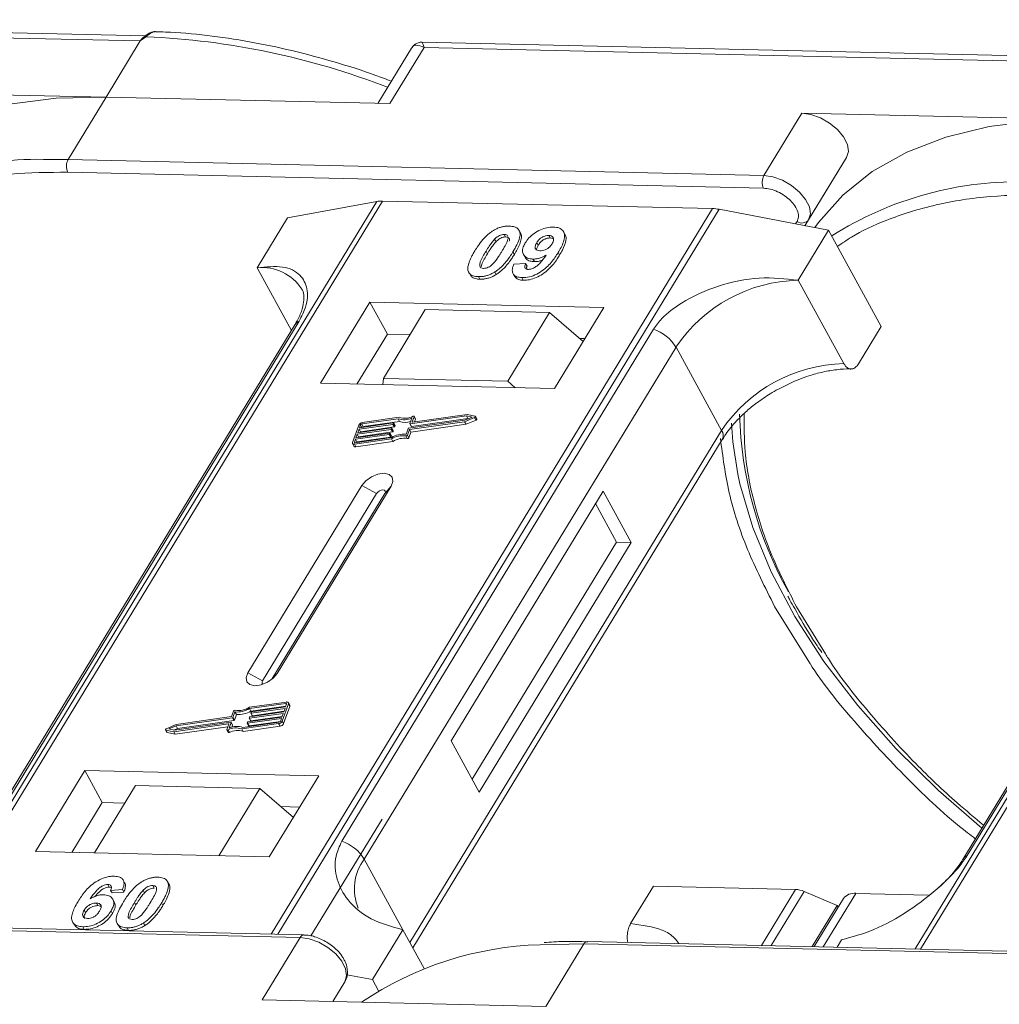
# Model space of a CAD drawing. Header units: millimetres. Extents: x -855 to 619, y 109 to 1142.
# Tile 56 of 74: x 164 to 212, y 925 to 973. Entities that reach past the tile are written whole.
import ezdxf

# ---------------------------------------------------------------- set-up
doc = ezdxf.new("R2010")
doc.units = ezdxf.units.MM

msp = doc.modelspace()

# ---------------------------------------------------------------- linework, layer by layer
at = {"color": 7, "linetype": 'Continuous', "lineweight": 15}
for p, q in [((170.477, 972.561), (135.94, 973.353)), ((136.038, 973.093), (170.221, 972.309)), ((170.221, 972.309), (168.54, 969.547)), ((170.52, 972.519), (170.221, 972.309)), ((218.604, 971.456), (184.067, 972.249)), ((183.538, 971.951), (181.889, 969.24)), ((182.484, 969.227), (184.164, 971.989)), ((184.164, 971.989), (218.347, 971.204)), ((168.54, 969.547), (154.596, 969.866)), ((166.673, 966.478), (168.54, 969.547)), ((168.54, 969.547), (182.484, 969.227)), ((202.723, 968.762), (200.856, 965.693)), ((216.667, 968.442), (202.723, 968.762)), ((166.673, 966.478), (165.785, 966.483)), ((200.856, 965.693), (166.673, 966.478)), ((204.916, 966.587), (202.874, 963.228)), ((203.049, 963.518), (204.916, 966.587)), ((166.658, 965.855), (200.841, 965.071)), ((181.836, 964.421), (160.156, 928.792)), ((160.425, 928.785), (182.122, 964.442)), ((177.459, 963.616), (181.836, 964.421)), ((182.122, 964.442), (198.339, 964.07)), ((198.339, 964.07), (176.642, 928.413)), ((176.975, 928.406), (198.655, 964.035)), ((198.655, 964.035), (204.036, 963.006)), ((177.459, 963.616), (175.965, 961.161)), ((202.486, 963.439), (202.412, 963.317)), ((202.873, 963.228), (203.049, 963.518)), ((188.896, 962.873), (188.827, 962.999)), ((191.083, 962.808), (191.014, 962.934)), ((202.543, 960.551), (204.036, 963.006)), ((204.036, 963.006), (206.623, 958.278)), ((229.963, 963.317), (208.283, 927.687)), ((208.552, 927.681), (230.249, 963.338)), ((187.626, 962.569), (187.695, 962.442)), ((188.098, 962.802), (188.167, 962.676)), ((190.352, 962.626), (190.283, 962.752)), ((190.352, 962.626), (190.48, 962.6)), ((187.204, 961.978), (187.273, 961.852)), ((188.596, 961.816), (188.527, 961.942)), ((189.698, 962.393), (189.767, 962.267)), ((189.044, 961.813), (189.113, 961.687)), ((189.509, 961.589), (189.578, 961.463)), ((190.819, 961.787), (190.75, 961.913)), ((175.965, 961.161), (177.647, 958.086)), ((187.641, 960.959), (187.71, 960.833)), ((188.568, 961.335), (189.152, 961.374)), ((189.152, 961.374), (189.221, 961.248)), ((186.409, 960.862), (186.478, 960.736)), ((186.834, 960.725), (186.903, 960.599)), ((188.533, 960.869), (188.602, 960.743)), ((188.967, 960.676), (189.036, 960.55)), ((204.784, 956.453), (202.543, 960.551)), ((181.496, 959.478), (179.068, 955.488)), ((192.989, 959.214), (181.496, 959.478)), ((181.496, 959.478), (182.358, 957.902)), ((184.219, 959.104), (182.164, 955.728)), ((190.324, 958.964), (184.219, 959.104)), ((190.561, 955.224), (192.989, 959.214)), ((162.713, 933.376), (178.026, 958.542)), ((188.27, 955.588), (190.324, 958.964)), ((190.324, 958.964), (191.969, 957.537)), ((177.811, 958.355), (162.499, 933.19)), ((195.43, 958.143), (180.117, 932.977)), ((205.503, 956.437), (206.623, 958.278)), ((182.358, 957.902), (180.865, 955.447)), ((183.471, 957.876), (182.358, 957.902)), ((192.055, 957.679), (191.798, 957.685)), ((181.225, 932.1), (196.538, 957.265)), ((198.779, 953.168), (196.538, 957.265)), ((225.938, 957.251), (210.625, 932.085)), ((210.839, 932.272), (226.152, 957.438)), ((182.164, 955.728), (182.141, 955.418)), ((188.27, 955.588), (182.164, 955.728)), ((179.068, 955.488), (190.561, 955.224)), ((188.638, 955.269), (188.27, 955.588)), ((182.889, 953.739), (181.101, 953.485)), ((182.943, 953.814), (181.126, 953.556)), ((182.958, 953.613), (182.889, 953.739)), ((183.462, 953.501), (183.56, 953.775)), ((186.238, 953.878), (183.478, 953.486)), ((183.547, 953.36), (186.307, 953.752)), ((183.579, 953.585), (183.671, 953.841)), ((186.282, 953.952), (183.595, 953.57)), ((183.74, 953.734), (183.671, 953.86)), ((183.671, 953.841), (183.74, 953.715)), ((183.693, 953.584), (183.74, 953.715)), ((186.154, 953.597), (186.646, 953.804)), ((186.161, 953.665), (186.523, 953.818)), ((186.523, 953.818), (186.238, 953.878)), ((186.307, 953.752), (186.238, 953.878)), ((186.67, 953.869), (186.282, 953.952)), ((186.307, 953.752), (186.347, 953.744)), ((186.646, 953.804), (186.715, 953.678)), ((186.754, 953.733), (186.685, 953.859)), ((180.951, 953.43), (180.645, 952.579)), ((182.537, 953.218), (180.877, 952.982)), ((180.902, 953.053), (182.562, 953.289)), ((180.966, 953.231), (180.902, 953.053)), ((182.626, 953.466), (180.966, 953.231)), ((181.035, 953.104), (180.966, 953.231)), ((180.991, 953.301), (182.652, 953.537)), ((181.042, 953.443), (180.991, 953.301)), ((181.035, 953.104), (182.695, 953.34)), ((181.111, 953.318), (181.042, 953.443)), ((181.101, 953.485), (181.17, 953.359)), ((181.17, 953.359), (182.958, 953.613)), ((182.606, 953.092), (182.537, 953.218)), ((182.579, 953.274), (182.566, 953.239)), ((182.635, 953.113), (182.566, 953.239)), ((182.648, 953.158), (182.579, 953.284)), ((182.648, 953.148), (182.579, 953.274)), ((182.695, 953.34), (182.626, 953.466)), ((182.668, 953.523), (182.655, 953.487)), ((182.724, 953.361), (182.655, 953.487)), ((182.737, 953.406), (182.668, 953.532)), ((182.737, 953.397), (182.668, 953.523)), ((182.724, 953.361), (182.737, 953.397)), ((183.274, 952.978), (183.373, 953.253)), ((183.402, 953.274), (186.161, 953.665)), ((183.445, 953.212), (186.154, 953.597)), ((183.462, 953.492), (183.531, 953.366)), ((183.547, 953.36), (183.478, 953.486)), ((183.514, 953.086), (186.223, 953.471)), ((183.587, 953.57), (183.579, 953.585)), ((186.223, 953.471), (186.154, 953.597)), ((186.223, 953.471), (186.715, 953.678)), ((180.787, 952.734), (180.736, 952.592)), ((180.744, 952.492), (182.561, 952.75)), ((180.77, 952.563), (182.557, 952.817)), ((182.448, 952.97), (180.787, 952.734)), ((180.856, 952.608), (180.787, 952.734)), ((180.813, 952.805), (182.473, 953.041)), ((180.877, 952.982), (180.813, 952.805)), ((180.856, 952.608), (182.517, 952.844)), ((180.946, 952.856), (180.877, 952.982)), ((180.933, 952.822), (180.946, 952.856)), ((180.946, 952.856), (182.606, 953.092)), ((181.023, 953.07), (181.035, 953.104)), ((182.517, 952.844), (182.448, 952.97)), ((182.49, 953.026), (182.477, 952.991)), ((182.546, 952.865), (182.477, 952.991)), ((182.558, 952.909), (182.489, 953.035)), ((182.49, 953.026), (182.559, 952.9)), ((182.546, 952.865), (182.559, 952.9)), ((182.63, 952.624), (182.561, 952.75)), ((182.635, 953.113), (182.648, 953.148)), ((183.27, 952.897), (183.338, 952.771)), ((183.347, 952.938), (183.445, 953.212)), ((183.416, 952.812), (183.347, 952.938)), ((183.416, 952.812), (183.514, 953.086)), ((183.514, 953.086), (183.445, 953.212)), ((198.779, 953.168), (183.466, 928.002)), ((180.646, 952.524), (180.715, 952.398)), ((180.736, 952.592), (180.752, 952.564)), ((180.813, 952.366), (180.744, 952.492)), ((180.813, 952.366), (182.63, 952.624)), ((180.844, 952.574), (180.856, 952.608)), ((183.609, 927.741), (198.813, 952.727)), ((181.109, 950.462), (175.506, 941.255)), ((176.943, 941.223), (182.545, 950.429)), ((181.109, 950.462), (181.829, 950.072)), ((182.545, 950.429), (182.239, 950.063)), ((181.829, 950.072), (176.227, 940.865)), ((176.687, 940.939), (182.239, 950.063)), ((192.961, 950.19), (185.491, 937.914)), ((194.34, 947.669), (192.961, 950.19)), ((193.622, 947.685), (192.587, 949.576)), ((186.526, 936.023), (193.622, 947.685)), ((186.871, 935.393), (194.34, 947.669)), ((194.34, 947.669), (193.622, 947.685)), ((201.384, 944.517), (203.112, 941.73)), ((203.884, 942.183), (202.462, 944.492)), ((176.227, 940.865), (175.506, 941.255)), ((176.943, 941.223), (176.754, 940.997)), ((177.399, 939.822), (175.583, 939.564)), ((177.374, 939.751), (175.586, 939.497)), ((177.193, 938.884), (177.499, 939.735)), ((177.356, 939.58), (177.407, 939.722)), ((177.4, 939.703), (177.374, 939.751)), ((177.566, 939.664), (177.497, 939.79)), ((177.499, 939.735), (177.567, 939.609)), ((174.797, 939.376), (174.698, 939.102)), ((174.869, 939.336), (174.771, 939.062)), ((174.84, 938.936), (174.938, 939.21)), ((174.938, 939.21), (174.869, 939.336)), ((177.241, 939.261), (175.581, 939.025)), ((175.655, 939.371), (175.586, 939.497)), ((175.607, 939.096), (177.267, 939.332)), ((175.654, 939.288), (175.666, 939.324)), ((175.654, 939.279), (175.723, 939.153)), ((175.655, 939.371), (177.368, 939.615)), ((177.33, 939.509), (175.67, 939.274)), ((175.739, 939.148), (175.67, 939.274)), ((175.696, 939.345), (177.356, 939.58)), ((175.739, 939.148), (177.279, 939.366)), ((177.178, 939.084), (177.241, 939.261)), ((177.262, 938.758), (177.567, 939.609)), ((177.267, 939.332), (177.33, 939.509)), ((171.989, 938.717), (171.497, 938.51)), ((171.862, 938.363), (174.548, 938.744)), ((171.906, 938.436), (174.665, 938.828)), ((174.742, 939.041), (171.982, 938.649)), ((174.698, 939.102), (171.989, 938.717)), ((172.051, 938.523), (174.811, 938.915)), ((174.565, 938.73), (174.472, 938.473)), ((174.561, 938.72), (174.548, 938.744)), ((174.682, 938.814), (174.583, 938.539)), ((174.75, 938.697), (174.681, 938.823)), ((174.751, 938.688), (174.682, 938.814)), ((174.811, 938.915), (174.742, 939.041)), ((174.84, 938.936), (174.771, 939.062)), ((175.201, 938.5), (177.017, 938.758)), ((175.255, 938.575), (177.043, 938.829)), ((175.475, 938.792), (175.488, 938.827)), ((175.476, 938.783), (175.545, 938.656)), ((177.152, 939.013), (175.492, 938.777)), ((175.561, 938.651), (175.492, 938.777)), ((175.517, 938.848), (177.178, 939.084)), ((175.561, 938.651), (177.101, 938.87)), ((175.564, 939.04), (175.577, 939.075)), ((175.565, 939.031), (175.634, 938.905)), ((175.65, 938.899), (175.581, 939.025)), ((175.65, 938.899), (177.19, 939.118)), ((177.017, 938.758), (177.086, 938.632)), ((177.101, 938.871), (177.152, 939.013)), ((177.262, 938.758), (177.193, 938.884)), ((171.458, 938.455), (171.527, 938.329)), ((171.474, 938.445), (171.862, 938.363)), ((171.543, 938.319), (171.474, 938.445)), ((171.543, 938.319), (171.93, 938.237)), ((171.982, 938.649), (171.62, 938.497)), ((171.62, 938.497), (171.906, 938.436)), ((171.93, 938.237), (171.862, 938.363)), ((171.865, 938.445), (172.051, 938.523)), ((171.93, 938.237), (174.519, 938.604)), ((172.051, 938.523), (171.982, 938.649)), ((174.473, 938.455), (174.542, 938.329)), ((174.595, 938.324), (174.526, 938.45)), ((174.713, 938.583), (174.751, 938.688)), ((175.27, 938.374), (175.201, 938.5)), ((175.27, 938.374), (177.086, 938.632)), ((185.491, 937.914), (186.871, 935.393)), ((167.49, 936.46), (165.063, 932.471)), ((178.983, 936.197), (167.49, 936.46)), ((167.49, 936.46), (168.353, 934.885)), ((176.556, 932.207), (178.983, 936.197)), ((169.989, 935.719), (167.972, 932.404)), ((169.989, 935.719), (176.094, 935.578)), ((174.078, 932.264), (176.094, 935.578)), ((176.094, 935.578), (177.739, 934.151)), ((168.353, 934.885), (166.859, 932.43)), ((169.466, 934.859), (168.353, 934.885)), ((178.049, 934.662), (177.126, 934.683)), ((182.097, 934.071), (178.605, 928.332)), ((165.063, 932.471), (176.556, 932.207)), ((181.225, 932.1), (183.121, 928.633)), ((169.45, 930.942), (169.381, 931.068)), ((171.511, 931.064), (171.505, 931.075)), ((168.627, 930.854), (168.696, 930.728)), ((169.345, 930.602), (168.762, 930.564)), ((168.762, 930.564), (168.83, 930.437)), ((168.83, 930.437), (169.414, 930.476)), ((169.345, 930.602), (169.414, 930.476)), ((170.428, 930.444), (170.359, 930.57)), ((170.831, 930.803), (170.9, 930.677)), ((171.584, 930.945), (171.653, 930.819)), ((194.307, 928.931), (195.427, 930.773)), ((195.427, 930.773), (202.411, 930.613)), ((202.411, 930.613), (200.737, 927.86)), ((202.83, 930.514), (201.209, 927.85)), ((202.83, 930.514), (204.461, 929.819)), ((168.94, 929.995), (168.871, 930.121)), ((204.763, 930.161), (203.327, 927.801)), ((203.773, 927.791), (205.373, 930.42)), ((208.949, 930.338), (205.373, 930.42)), ((167.464, 929.597), (167.533, 929.471)), ((168.062, 929.941), (168.131, 929.815)), ((168.783, 929.556), (168.852, 929.43)), ((169.936, 929.977), (170.005, 929.851)), ((171.262, 929.947), (171.331, 929.821)), ((203.234, 927.803), (204.461, 929.819)), ((204.505, 929.738), (204.461, 929.819)), ((143.89, 929.036), (178.073, 928.252)), ((178.256, 928.376), (144.073, 929.161)), ((166.898, 929.006), (166.967, 928.88)), ((167.392, 928.776), (167.461, 928.65)), ((169.086, 928.939), (169.155, 928.813)), ((169.567, 928.726), (169.636, 928.6)), ((170.374, 928.96), (170.443, 928.834)), ((183.121, 928.633), (181.627, 926.178)), ((183.121, 928.633), (184.164, 926.728)), ((178.073, 928.252), (176.206, 925.183)), ((226.382, 927.272), (192.199, 928.056)), ((204.449, 927.775), (204.671, 928.139)), ((189.857, 927.893), (192.017, 927.932)), ((190.149, 924.863), (192.017, 927.932)), ((192.017, 927.932), (226.2, 927.147)), ((180.365, 926.42), (181.627, 926.178)), ((181.627, 926.178), (181.927, 925.631)), ((179.674, 925.103), (180.266, 926.076)), ((180.266, 926.076), (179.675, 925.103)), ((176.206, 925.183), (190.149, 924.863))]:
    msp.add_line(p, q, dxfattribs=at)
at = {"color": 7, "linetype": 'Continuous', "lineweight": 15, "flags": 128}
for points in [[(170.52, 972.519), (170.503, 972.529), (170.488, 972.537), (170.475, 972.542), (170.464, 972.544), (170.454, 972.543), (170.447, 972.54), (170.442, 972.533), (170.439, 972.524)], [(168.54, 969.547), (166.088, 969.489), (163.789, 969.2), (161.67, 968.684), (159.751, 967.945), (158.056, 966.993), (156.602, 965.838), (155.406, 964.492), (155.226, 964.241)], [(204.916, 966.587), (205.005, 966.878), (204.956, 967.223), (204.775, 967.592), (204.476, 967.953), (204.086, 968.276), (203.638, 968.531), (203.17, 968.698), (202.723, 968.762)], [(216.667, 968.442), (214.215, 968.384), (211.916, 968.096), (209.796, 967.579), (207.878, 966.841), (206.183, 965.889), (204.729, 964.734), (203.533, 963.387), (203.353, 963.137)], [(203.049, 963.518), (203.138, 963.809), (203.089, 964.154), (202.908, 964.523), (202.609, 964.884), (202.218, 965.207), (201.77, 965.462), (201.302, 965.629), (200.856, 965.693)], [(183.617, 953.864), (183.629, 953.868), (183.641, 953.871), (183.651, 953.871), (183.66, 953.868), (183.667, 953.864), (183.671, 953.858), (183.673, 953.85), (183.671, 953.841)], [(186.67, 953.869), (186.679, 953.866), (186.685, 953.859), (186.688, 953.851), (186.686, 953.841), (186.68, 953.83), (186.671, 953.82), (186.66, 953.811), (186.646, 953.804)], [(186.715, 953.678), (186.729, 953.685), (186.74, 953.694), (186.749, 953.704), (186.755, 953.715), (186.757, 953.725), (186.754, 953.733)], [(182.562, 953.289), (182.567, 953.289), (182.571, 953.289), (182.574, 953.288), (182.577, 953.286), (182.579, 953.284), (182.58, 953.281), (182.58, 953.278), (182.579, 953.274)], [(182.652, 953.537), (182.656, 953.537), (182.66, 953.537), (182.663, 953.536), (182.666, 953.534), (182.668, 953.532), (182.669, 953.529), (182.669, 953.526), (182.668, 953.523)], [(183.478, 953.486), (183.474, 953.486), (183.47, 953.486), (183.467, 953.487), (183.464, 953.489), (183.462, 953.491), (183.461, 953.494), (183.461, 953.497), (183.462, 953.501)], [(183.595, 953.57), (183.591, 953.57), (183.587, 953.57), (183.584, 953.571), (183.581, 953.573), (183.579, 953.575), (183.578, 953.578), (183.578, 953.581), (183.579, 953.585)], [(199.577, 951.017), (199.334, 952.61), (199.271, 953.532)], [(182.473, 953.041), (182.478, 953.041), (182.481, 953.041), (182.485, 953.039), (182.488, 953.038), (182.489, 953.035), (182.49, 953.033), (182.491, 953.03), (182.49, 953.026)], [(180.744, 952.492), (180.718, 952.49), (180.694, 952.493), (180.674, 952.499), (180.658, 952.51), (180.647, 952.523), (180.641, 952.54), (180.64, 952.559), (180.645, 952.579)], [(180.736, 952.592), (180.735, 952.585), (180.735, 952.579), (180.737, 952.574), (180.741, 952.569), (180.746, 952.566), (180.753, 952.563), (180.761, 952.563), (180.77, 952.563)], [(182.545, 950.429), (182.634, 950.666), (182.599, 950.868), (182.447, 951.007), (182.201, 951.06), (181.897, 951.019), (181.583, 950.892), (181.306, 950.696), (181.109, 950.462)], [(211.556, 933.616), (209.43, 935.467), (207.348, 937.521), (205.466, 939.646), (203.806, 941.819), (202.383, 944.018), (201.214, 946.22), (200.31, 948.401), (199.681, 950.539), (199.577, 951.017)], [(182.239, 950.063), (182.264, 950.13), (182.254, 950.188), (182.211, 950.228), (182.14, 950.243), (182.054, 950.231), (181.964, 950.195), (181.886, 950.139), (181.829, 950.072)], [(175.506, 941.255), (175.418, 941.019), (175.453, 940.817), (175.605, 940.678), (175.851, 940.625), (176.155, 940.666), (176.469, 940.793), (176.745, 940.989), (176.943, 941.223)], [(176.227, 940.865), (176.202, 940.798), (176.212, 940.74), (176.255, 940.701), (176.26, 940.699)], [(177.407, 939.722), (177.409, 939.729), (177.408, 939.735), (177.406, 939.741), (177.402, 939.745), (177.397, 939.749), (177.39, 939.751), (177.383, 939.752), (177.374, 939.751)], [(177.399, 939.822), (177.425, 939.824), (177.449, 939.821), (177.469, 939.815), (177.485, 939.805), (177.497, 939.791), (177.503, 939.774), (177.503, 939.756), (177.499, 939.735)], [(175.67, 939.274), (175.666, 939.273), (175.662, 939.274), (175.659, 939.275), (175.656, 939.277), (175.654, 939.279), (175.653, 939.282), (175.653, 939.285), (175.654, 939.288)], [(174.548, 938.744), (174.552, 938.744), (174.556, 938.744), (174.56, 938.743), (174.562, 938.741), (174.564, 938.739), (174.565, 938.736), (174.565, 938.733), (174.565, 938.73)], [(174.665, 938.828), (174.669, 938.828), (174.673, 938.828), (174.677, 938.827), (174.679, 938.825), (174.681, 938.823), (174.682, 938.82), (174.682, 938.817), (174.682, 938.814)], [(175.492, 938.777), (175.488, 938.777), (175.484, 938.777), (175.48, 938.778), (175.478, 938.78), (175.476, 938.782), (175.475, 938.785), (175.475, 938.788), (175.475, 938.792)], [(175.581, 939.025), (175.577, 939.025), (175.573, 939.026), (175.569, 939.027), (175.567, 939.028), (175.565, 939.031), (175.564, 939.033), (175.564, 939.037), (175.564, 939.04)], [(171.474, 938.445), (171.464, 938.449), (171.458, 938.455), (171.456, 938.464), (171.458, 938.474), (171.463, 938.484), (171.472, 938.494), (171.484, 938.503), (171.497, 938.51)], [(174.526, 938.45), (174.514, 938.446), (174.503, 938.444), (174.492, 938.444), (174.483, 938.446), (174.476, 938.45), (174.472, 938.457), (174.471, 938.464), (174.472, 938.473)], [(174.542, 938.329), (174.545, 938.324), (174.552, 938.32), (174.561, 938.318), (174.572, 938.318), (174.583, 938.32), (174.595, 938.324)], [(178.073, 928.252), (178.52, 928.188), (178.987, 928.021), (179.436, 927.765), (179.826, 927.443), (180.125, 927.082), (180.306, 926.713), (180.355, 926.367), (180.266, 926.076)]]:
    msp.add_lwpolyline(points, dxfattribs=at)
at = {"color": 7, "linetype": 'Continuous', "lineweight": 15}
for centre, radius, start, end in [((168.825, 934.951), 37.606, 68.8867, 87.4164), ((165.237, 949.306), 17.186, 88.173, 122.2769), ((167.266, 966.153), 0.676, 151.2883, 206.0774), ((201.449, 965.368), 0.676, 151.2883, 206.0774), ((213.364, 948.202), 17.186, 88.173, 122.2769), ((182.082, 963.039), 1.404, 88.3644, 100.0749), ((198.287, 962.148), 1.923, 78.9596, 88.4511), ((202.728, 963.766), 0.406, 233.4992, 322.3259), ((176.205, 958.853), 2.32, 32.7281, 95.9449), ((202.71, 953.113), 7.439, 91.2925, 146.0732), ((178.224, 958.098), 0.486, 114.0472, 148.0355), ((194.788, 956.193), 2.052, 31.4947, 71.765), ((204.952, 949.016), 7.439, 91.2925, 146.0732), ((183.18, 954.598), 0.907, 251.2927, 294.8085), ((183.225, 954.583), 0.819, 249.8549, 298.6145), ((183.72, 953.724), 0.0214, 336.1246, 26.8104), ((218.482, 954.446), 18.828, 181.473, 209.2705), ((181.156, 953.33), 0.229, 97.4207, 153.8527), ((181.111, 953.41), 0.0762, 97.4207, 153.8527), ((181.18, 953.283), 0.0769, 97.5763, 152.4403), ((182.532, 953.256), 0.0381, 277.4207, 333.8527), ((182.621, 953.504), 0.0381, 277.4207, 333.8527), ((182.69, 953.378), 0.0381, 277.4207, 333.8527), ((182.727, 953.401), 0.011, 336.9348, 26.0002), ((183.239, 954.415), 0.85, 250.6487, 287.8017), ((183.407, 953.236), 0.0381, 97.4207, 153.8527), ((183.543, 953.374), 0.0149, 216.6597, 287.1115), ((182.443, 953.008), 0.0381, 277.4207, 333.8527), ((182.512, 952.881), 0.0381, 277.4207, 333.8527), ((183.16, 951.811), 1.173, 84.4424, 120.9301), ((182.549, 952.904), 0.011, 336.9348, 26.0002), ((183.103, 951.913), 0.998, 80.3986, 122.9491), ((182.601, 953.13), 0.0381, 277.4207, 333.8527), ((183.172, 951.787), 0.998, 80.3986, 122.9491), ((182.638, 953.153), 0.011, 336.9348, 26.0002), ((183.28, 952.969), 0.0736, 261.7629, 334.647), ((183.349, 952.843), 0.0736, 261.7629, 334.647), ((198.438, 952.92), 0.422, 332.7392, 35.9387), ((180.787, 952.451), 0.0892, 216.6597, 287.1115), ((174.863, 939.345), 0.0736, 81.7629, 154.647), ((174.983, 940.504), 1.173, 264.4424, 300.9301), ((175.04, 940.401), 0.998, 260.3986, 302.9491), ((175.052, 940.378), 1.173, 264.4424, 300.9301), ((175.701, 939.307), 0.0381, 97.4207, 153.8527), ((177.507, 939.635), 0.0661, 336.9348, 26.0002), ((174.737, 939.079), 0.0381, 277.4207, 333.8527), ((174.806, 938.953), 0.0381, 277.4207, 333.8527), ((175.522, 938.81), 0.0381, 97.4207, 153.8527), ((175.611, 939.059), 0.0381, 97.4207, 153.8527), ((175.646, 938.914), 0.0149, 216.6597, 287.1115), ((175.735, 939.162), 0.0149, 216.6597, 287.1115), ((176.988, 938.985), 0.229, 277.4207, 333.8527), ((177.033, 938.905), 0.0762, 277.4207, 333.8527), ((177.057, 938.859), 0.229, 277.4207, 333.8527), ((171.545, 938.34), 0.0212, 210.2186, 262.8226), ((174.919, 937.731), 0.819, 69.8549, 118.6145), ((174.964, 937.716), 0.907, 71.2927, 114.8085), ((174.988, 937.605), 0.819, 69.8549, 118.6145), ((174.74, 938.692), 0.011, 336.9348, 26.0002), ((175.556, 938.665), 0.0149, 216.6597, 287.1115), ((179.475, 931.028), 2.052, 31.4947, 71.765), ((183.17, 930.637), 2.434, 143.0587, 202.974), ((211.037, 931.828), 0.486, 114.0436, 148.1804), ((202.361, 929.459), 1.154, 66.0507, 87.522), ((205.293, 929.761), 0.664, 83.0653, 142.99), ((178.265, 928.166), 0.21, 92.0598, 156.0028), ((192.216, 927.836), 0.221, 94.3757, 154.3004), ((190.325, 911.428), 16.472, 91.6287, 124.0831)]:
    msp.add_arc(centre, radius, start, end, dxfattribs=at)
for points, knots in [([(170.935, 972.762), (170.891, 972.759), (170.797, 972.753), (170.628, 972.68), (170.516, 972.593), (170.447, 972.54)], [0, 0, 0, 0, 0.249637, 0.538323, 1, 1, 1, 1]), ([(170.976, 972.762), (170.971, 972.764), (170.932, 972.775), (170.851, 972.752), (170.738, 972.703), (170.628, 972.622), (170.554, 972.551), (170.52, 972.519)], [0, 0, 0, 0, 0.0330436, 0.2854264, 0.5318753, 0.785768, 1, 1, 1, 1]), ([(182.552, 970.331), (182.297, 970.428), (181.363, 970.786), (179.729, 971.297), (177.652, 971.857), (175.56, 972.295), (173.485, 972.594), (171.948, 972.746), (171.133, 972.752), (170.975, 972.753)], [0, 0, 0, 0, 0.064257, 0.235538, 0.411454, 0.590698, 0.772379, 0.955884, 1, 1, 1, 1]), ([(170.454, 972.543), (170.441, 972.534), (170.416, 972.515), (170.39, 972.496), (170.378, 972.486)], [0, 0, 0, 0, 0.5187957, 1, 1, 1, 1]), ([(184.164, 971.989), (184.025, 972.045), (183.808, 972.133), (183.613, 972.065), (183.542, 971.951), (183.51, 971.9)], [0, 0, 0, 0, 0.498413, 0.772928, 1, 1, 1, 1]), ([(184.065, 972.249), (184.001, 972.245), (183.891, 972.238), (183.708, 972.153), (183.623, 972.057), (183.578, 972.004)], [0, 0, 0, 0, 0.389383, 0.666862, 1, 1, 1, 1]), ([(184.066, 972.242), (184.066, 972.244), (184.065, 972.268), (184.088, 972.186), (184.139, 972.054), (184.164, 971.989)], [0, 0, 0, 0, 0.044603, 0.521109, 1, 1, 1, 1]), ([(156.348, 963.31), (156.57, 963.469), (157.279, 963.973), (158.867, 964.697), (161.124, 965.402), (163.788, 965.832), (165.711, 965.848), (166.658, 965.855)], [0, 0, 0, 0, 0.088375, 0.281114, 0.527622, 0.767417, 1, 1, 1, 1]), ([(200.841, 965.071), (200.949, 965.061), (201.169, 965.041), (201.53, 964.909), (201.873, 964.713), (202.167, 964.469), (202.394, 964.197), (202.533, 963.914), (202.574, 963.647), (202.515, 963.507), (202.486, 963.439)], [0, 0, 0, 0, 0.12225, 0.25, 0.37775, 0.5, 0.62225, 0.75, 0.87775, 1, 1, 1, 1]), ([(204.474, 962.206), (204.697, 962.364), (205.406, 962.869), (206.994, 963.593), (209.251, 964.298), (211.914, 964.727), (213.838, 964.743), (214.785, 964.751)], [0, 0, 0, 0, 0.088375, 0.281114, 0.527622, 0.767417, 1, 1, 1, 1]), ([(186.652, 961.99), (186.703, 962.072), (186.82, 962.258), (187.07, 962.582), (187.328, 962.839), (187.519, 962.963), (187.54, 962.977)], [0, 0, 0, 0, 0.236731, 0.537555, 0.949668, 1, 1, 1, 1]), ([(187.54, 962.977), (187.591, 963.007), (187.694, 963.068), (187.858, 963.136), (188.025, 963.184), (188.16, 963.205), (188.268, 963.212), (188.32, 963.211), (188.347, 963.211)], [0, 0, 0, 0, 0.193776, 0.3936, 0.587864, 0.788908, 0.894169, 1, 1, 1, 1]), ([(188.347, 963.211), (188.44, 963.203), (188.628, 963.186), (188.807, 963.058), (188.892, 962.874), (188.849, 962.501), (188.664, 962.18), (188.527, 961.942)], [0, 0, 0, 0, 0.147566, 0.296688, 0.431278, 0.580404, 1, 1, 1, 1]), ([(189.131, 962.381), (189.186, 962.464), (189.298, 962.63), (189.56, 962.86), (189.872, 963.037), (190.211, 963.15), (190.415, 963.157), (190.521, 963.161)], [0, 0, 0, 0, 0.197927, 0.397728, 0.597413, 0.790584, 1, 1, 1, 1]), ([(190.521, 963.161), (190.615, 963.153), (190.802, 963.135), (190.985, 963.005), (191.081, 962.813), (191.053, 962.481), (190.902, 962.167), (190.772, 961.949), (190.75, 961.913)], [0, 0, 0, 0, 0.148288, 0.297745, 0.443713, 0.607791, 0.934708, 1, 1, 1, 1]), ([(187.204, 961.978), (187.23, 962.019), (187.28, 962.101), (187.352, 962.211), (187.419, 962.31), (187.482, 962.397), (187.549, 962.484), (187.6, 962.54), (187.626, 962.569)], [0, 0, 0, 0, 0.205942, 0.411959, 0.558149, 0.704502, 0.851801, 1, 1, 1, 1]), ([(187.273, 961.852), (187.299, 961.893), (187.349, 961.974), (187.421, 962.085), (187.488, 962.184), (187.551, 962.271), (187.618, 962.358), (187.669, 962.414), (187.695, 962.442)], [0, 0, 0, 0, 0.2059417, 0.4119594, 0.558149, 0.7045024, 0.8518015, 1, 1, 1, 1]), ([(187.626, 962.569), (187.669, 962.611), (187.738, 962.679), (187.863, 962.754), (187.976, 962.793), (188.054, 962.801), (188.093, 962.802), (188.098, 962.802)], [0, 0, 0, 0, 0.334804, 0.542561, 0.750382, 0.970721, 1, 1, 1, 1]), ([(187.695, 962.442), (187.738, 962.485), (187.807, 962.553), (187.932, 962.628), (188.045, 962.667), (188.123, 962.675), (188.162, 962.676), (188.167, 962.676)], [0, 0, 0, 0, 0.334804, 0.542561, 0.750382, 0.970721, 1, 1, 1, 1]), ([(188.098, 962.802), (188.137, 962.798), (188.207, 962.79), (188.273, 962.741), (188.299, 962.648), (188.265, 962.478), (188.143, 962.237), (188.033, 962.053), (187.978, 961.96)], [0, 0, 0, 0, 0.104614, 0.188814, 0.273512, 0.444127, 0.719481, 1, 1, 1, 1]), ([(188.167, 962.676), (188.206, 962.672), (188.276, 962.664), (188.341, 962.615), (188.364, 962.547), (188.352, 962.494), (188.346, 962.467)], [0, 0, 0, 0, 0.293658, 0.530016, 0.767769, 1, 1, 1, 1]), ([(188.596, 961.816), (188.645, 961.898), (188.795, 962.154), (188.939, 962.491), (188.962, 962.769), (188.901, 962.845), (188.884, 962.865)], [0, 0, 0, 0, 0.220552, 0.687786, 0.91457, 1, 1, 1, 1]), ([(189.698, 962.393), (189.733, 962.446), (189.789, 962.531), (189.91, 962.639), (190.028, 962.704), (190.159, 962.746), (190.239, 962.75), (190.283, 962.752)], [0, 0, 0, 0, 0.2913202, 0.4655393, 0.6416315, 0.798664, 1, 1, 1, 1]), ([(189.767, 962.267), (189.802, 962.32), (189.858, 962.405), (189.979, 962.513), (190.097, 962.577), (190.228, 962.62), (190.308, 962.624), (190.352, 962.626)], [0, 0, 0, 0, 0.29132, 0.465539, 0.641632, 0.798664, 1, 1, 1, 1]), ([(190.283, 962.752), (190.329, 962.746), (190.423, 962.735), (190.504, 962.661), (190.537, 962.562), (190.51, 962.449), (190.469, 962.374), (190.45, 962.34)], [0, 0, 0, 0, 0.207955, 0.420406, 0.62732, 0.827707, 1, 1, 1, 1]), ([(190.819, 961.787), (190.867, 961.869), (191.012, 962.116), (191.14, 962.45), (191.148, 962.714), (191.085, 962.786), (191.072, 962.801)], [0, 0, 0, 0, 0.2271221, 0.6848597, 0.9348975, 1, 1, 1, 1]), ([(186.33, 960.992), (186.322, 961.026), (186.306, 961.094), (186.317, 961.242), (186.367, 961.432), (186.457, 961.64), (186.555, 961.827), (186.619, 961.936), (186.652, 961.99)], [0, 0, 0, 0, 0.1184406, 0.2393457, 0.4595932, 0.6849248, 0.8422399, 1, 1, 1, 1]), ([(187.083, 961.134), (187.037, 961.14), (186.963, 961.15), (186.904, 961.206), (186.885, 961.302), (186.922, 961.472), (187.046, 961.711), (187.151, 961.889), (187.204, 961.978)], [0, 0, 0, 0, 0.1253702, 0.2022903, 0.2791788, 0.4647576, 0.7305818, 1, 1, 1, 1]), ([(187.978, 961.96), (187.953, 961.919), (187.902, 961.837), (187.83, 961.726), (187.763, 961.627), (187.699, 961.54), (187.633, 961.453), (187.581, 961.396), (187.555, 961.367)], [0, 0, 0, 0, 0.20527, 0.410616, 0.55715, 0.703844, 0.851471, 1, 1, 1, 1]), ([(188.527, 961.942), (188.476, 961.861), (188.359, 961.675), (188.114, 961.357), (187.858, 961.102), (187.668, 960.977), (187.641, 960.959)], [0, 0, 0, 0, 0.237281, 0.538591, 0.932677, 1, 1, 1, 1]), ([(189.509, 961.589), (189.416, 961.599), (189.23, 961.618), (189.059, 961.757), (188.981, 961.949), (189.014, 962.169), (189.095, 962.317), (189.131, 962.381)], [0, 0, 0, 0, 0.210189, 0.421773, 0.623603, 0.837034, 1, 1, 1, 1]), ([(189.851, 961.996), (189.805, 962.001), (189.719, 962.009), (189.636, 962.07), (189.605, 962.152), (189.626, 962.264), (189.671, 962.345), (189.698, 962.393)], [0, 0, 0, 0, 0.213937, 0.398075, 0.583091, 0.751666, 1, 1, 1, 1]), ([(189.685, 962.045), (189.687, 962.071), (189.694, 962.142), (189.739, 962.218), (189.767, 962.267)], [0, 0, 0, 0, 0.366323, 1, 1, 1, 1]), ([(190.45, 962.34), (190.417, 962.291), (190.362, 962.21), (190.237, 962.108), (190.11, 962.042), (189.975, 962), (189.893, 961.997), (189.851, 961.996)], [0, 0, 0, 0, 0.2673945, 0.4472142, 0.6271221, 0.8130653, 1, 1, 1, 1]), ([(186.976, 961.219), (186.98, 961.253), (186.995, 961.369), (187.119, 961.586), (187.221, 961.763), (187.273, 961.852)], [0, 0, 0, 0, 0.166989, 0.580698, 1, 1, 1, 1]), ([(187.71, 960.833), (187.758, 960.866), (187.856, 960.931), (188.019, 961.07), (188.191, 961.249), (188.352, 961.45), (188.486, 961.64), (188.56, 961.758), (188.596, 961.816)], [0, 0, 0, 0, 0.118595, 0.239509, 0.447458, 0.659935, 0.829685, 1, 1, 1, 1]), ([(190.75, 961.913), (190.699, 961.831), (190.542, 961.585), (190.27, 961.245), (189.88, 960.938), (189.518, 960.758), (189.201, 960.679), (189.029, 960.677), (188.967, 960.676)], [0, 0, 0, 0, 0.142337, 0.429127, 0.589943, 0.751205, 0.909895, 1, 1, 1, 1]), ([(189.036, 960.55), (189.137, 960.553), (189.339, 960.561), (189.674, 960.67), (190.003, 960.849), (190.381, 961.163), (190.634, 961.492), (190.782, 961.727), (190.819, 961.787)], [0, 0, 0, 0, 0.14324, 0.28761, 0.430449, 0.591135, 0.89544, 1, 1, 1, 1]), ([(189.124, 961.693), (189.138, 961.664), (189.18, 961.569), (189.341, 961.484), (189.508, 961.469), (189.578, 961.463)], [0, 0, 0, 0, 0.20752, 0.66568, 1, 1, 1, 1]), ([(189.287, 961.083), (189.328, 961.086), (189.409, 961.091), (189.555, 961.149), (189.72, 961.251), (189.934, 961.471), (190.064, 961.656), (190.153, 961.782)], [0, 0, 0, 0, 0.112015, 0.224355, 0.367768, 0.565827, 1, 1, 1, 1]), ([(190.153, 961.782), (190.102, 961.753), (189.998, 961.694), (189.859, 961.642), (189.749, 961.612), (189.667, 961.597), (189.587, 961.589), (189.535, 961.589), (189.509, 961.589)], [0, 0, 0, 0, 0.243491, 0.496266, 0.61821, 0.741704, 0.870158, 1, 1, 1, 1]), ([(189.578, 961.463), (189.627, 961.464), (189.728, 961.466), (189.861, 961.495), (189.939, 961.522), (189.96, 961.53)], [0, 0, 0, 0, 0.409454, 0.83528, 1, 1, 1, 1]), ([(178.026, 958.542), (178.144, 958.777), (178.445, 959.376), (178.457, 960.171), (178.102, 960.876), (177.287, 961.291), (176.404, 961.204), (175.965, 961.161)], [0, 0, 0, 0, 0.125713, 0.321276, 0.524466, 0.763484, 1, 1, 1, 1]), ([(186.834, 960.725), (186.787, 960.727), (186.692, 960.732), (186.566, 960.762), (186.458, 960.813), (186.391, 960.876), (186.351, 960.938), (186.337, 960.974), (186.33, 960.992)], [0, 0, 0, 0, 0.192635, 0.388697, 0.582015, 0.783044, 0.890959, 1, 1, 1, 1]), ([(187.641, 960.959), (187.59, 960.929), (187.487, 960.868), (187.323, 960.8), (187.156, 960.752), (187.02, 960.731), (186.913, 960.724), (186.86, 960.725), (186.834, 960.725)], [0, 0, 0, 0, 0.193769, 0.393564, 0.587886, 0.789131, 0.894283, 1, 1, 1, 1]), ([(187.555, 961.367), (187.512, 961.325), (187.443, 961.257), (187.319, 961.182), (187.207, 961.144), (187.129, 961.134), (187.089, 961.134), (187.083, 961.134)], [0, 0, 0, 0, 0.333678, 0.540413, 0.747264, 0.961209, 1, 1, 1, 1]), ([(188.967, 960.676), (188.874, 960.685), (188.705, 960.701), (188.547, 960.818), (188.478, 960.994), (188.506, 961.178), (188.555, 961.301), (188.568, 961.335)], [0, 0, 0, 0, 0.2427882, 0.4388655, 0.6348012, 0.9009361, 1, 1, 1, 1]), ([(189.152, 961.374), (189.132, 961.324), (189.101, 961.249), (189.112, 961.159), (189.158, 961.109), (189.222, 961.087), (189.269, 961.084), (189.287, 961.083)], [0, 0, 0, 0, 0.3447142, 0.5290593, 0.7142089, 0.8921959, 1, 1, 1, 1]), ([(189.182, 961.106), (189.185, 961.132), (189.189, 961.178), (189.211, 961.226), (189.221, 961.248)], [0, 0, 0, 0, 0.569737, 1, 1, 1, 1]), ([(186.481, 960.738), (186.494, 960.724), (186.529, 960.685), (186.62, 960.642), (186.726, 960.614), (186.823, 960.602), (186.876, 960.6), (186.903, 960.599)], [0, 0, 0, 0, 0.143925, 0.415852, 0.697483, 0.848301, 1, 1, 1, 1]), ([(186.903, 960.599), (186.952, 960.599), (187.05, 960.6), (187.209, 960.623), (187.374, 960.667), (187.515, 960.724), (187.627, 960.782), (187.682, 960.816), (187.71, 960.833)], [0, 0, 0, 0, 0.193594, 0.390501, 0.584817, 0.78683, 0.892868, 1, 1, 1, 1]), ([(188.605, 960.745), (188.641, 960.697), (188.71, 960.605), (188.883, 960.558), (188.997, 960.552), (189.036, 960.55)], [0, 0, 0, 0, 0.4158523, 0.8021376, 1, 1, 1, 1]), ([(202.543, 960.551), (201.912, 960.619), (200.651, 960.756), (198.605, 960.332), (196.97, 959.582), (195.908, 958.796), (195.559, 958.319), (195.43, 958.143)], [0, 0, 0, 0, 0.249096, 0.498243, 0.745205, 0.90541, 1, 1, 1, 1]), ([(178.149, 960.105), (178.16, 960.09), (178.229, 959.997), (178.266, 959.793), (178.249, 959.388), (178.115, 958.907), (177.909, 958.535), (177.809, 958.355)], [0, 0, 0, 0, 0.054359, 0.333223, 0.559722, 0.78604, 1, 1, 1, 1]), ([(201.568, 955.202), (201.918, 955.378), (202.41, 955.625), (203.148, 955.884), (203.762, 956.054), (204.444, 956.163), (204.911, 956.204), (205.12, 956.186), (205.135, 956.184)], [0, 0, 0, 0, 0.288391, 0.40474, 0.594322, 0.785544, 0.984773, 1, 1, 1, 1]), ([(205.503, 956.437), (205.457, 956.375), (205.365, 956.251), (205.194, 956.175), (205.022, 956.196), (204.88, 956.3), (204.812, 956.41), (204.784, 956.453)], [0, 0, 0, 0, 0.2146939, 0.4293877, 0.6440816, 0.8587754, 1, 1, 1, 1]), ([(198.829, 952.729), (198.878, 952.815), (199.048, 953.114), (199.455, 953.592), (199.982, 954.106), (200.537, 954.555), (201.064, 954.916), (201.433, 955.126), (201.568, 955.202)], [0, 0, 0, 0, 0.0972859, 0.3406221, 0.5254687, 0.6869716, 0.885597, 1, 1, 1, 1]), ([(202.462, 944.492), (202.033, 945.337), (201.162, 947.054), (200.328, 949.613), (199.881, 951.953), (199.883, 953.372), (199.883, 953.994)], [0, 0, 0, 0, 0.255322, 0.518562, 0.789217, 1, 1, 1, 1]), ([(198.721, 952.773), (198.835, 951.89), (199.061, 950.125), (199.963, 947.341), (200.912, 945.455), (201.384, 944.517)], [0, 0, 0, 0, 0.3344532, 0.6690302, 1, 1, 1, 1]), ([(202.04, 945.021), (202.069, 944.957), (202.163, 944.757), (202.287, 944.557), (202.372, 944.42)], [0, 0, 0, 0, 0.317467, 1, 1, 1, 1]), ([(202.372, 944.42), (202.645, 943.923), (203.044, 943.199), (203.547, 942.481), (203.706, 942.255)], [0, 0, 0, 0, 0.685846, 1, 1, 1, 1]), ([(211.653, 933.774), (211.215, 934.134), (210.036, 935.102), (208.096, 936.968), (205.962, 939.34), (204.507, 941.161), (203.929, 942.108), (203.884, 942.183)], [0, 0, 0, 0, 0.139905, 0.3768262, 0.6798421, 0.9746062, 1, 1, 1, 1]), ([(203.112, 941.73), (203.115, 941.725), (203.712, 940.76), (205.283, 938.84), (207.862, 936.054), (209.902, 934.12), (211.115, 933.198), (211.243, 933.1)], [0, 0, 0, 0, 0.001708, 0.316913, 0.637904, 0.961869, 1, 1, 1, 1]), ([(180.117, 932.977), (180.005, 932.731), (179.721, 932.101), (179.83, 931.083), (180.388, 930.008), (181.478, 929.089), (182.575, 928.785), (183.121, 928.633)], [0, 0, 0, 0, 0.1257134, 0.3212757, 0.5244662, 0.763484, 1, 1, 1, 1]), ([(204.671, 928.139), (205.189, 928.276), (206.225, 928.55), (207.973, 929.52), (209.41, 930.63), (210.375, 931.594), (210.714, 932.089), (210.839, 932.272)], [0, 0, 0, 0, 0.249096, 0.498243, 0.745205, 0.90541, 1, 1, 1, 1]), ([(210.623, 932.085), (210.62, 932.078), (210.526, 931.895), (210.211, 931.492), (209.81, 931.034), (209.517, 930.779), (209.438, 930.71)], [0, 0, 0, 0, 0.0148763, 0.4238311, 0.846052, 1, 1, 1, 1]), ([(167.163, 930.024), (167.215, 930.106), (167.371, 930.352), (167.644, 930.692), (168.034, 930.999), (168.396, 931.179), (168.713, 931.258), (168.885, 931.26), (168.947, 931.261)], [0, 0, 0, 0, 0.142337, 0.429127, 0.589943, 0.751205, 0.909895, 1, 1, 1, 1]), ([(168.947, 931.261), (169.041, 931.253), (169.21, 931.237), (169.366, 931.119), (169.436, 930.945), (169.408, 930.761), (169.359, 930.638), (169.345, 930.602)], [0, 0, 0, 0, 0.2426908, 0.4390024, 0.635006, 0.8950587, 1, 1, 1, 1]), ([(169.386, 929.995), (169.438, 930.077), (169.555, 930.263), (169.804, 930.585), (170.062, 930.841), (170.252, 930.964), (170.273, 930.978)], [0, 0, 0, 0, 0.237381, 0.538918, 0.949082, 1, 1, 1, 1]), ([(170.273, 930.978), (170.324, 931.008), (170.427, 931.069), (170.591, 931.137), (170.758, 931.185), (170.893, 931.206), (171.001, 931.213), (171.053, 931.213), (171.08, 931.212)], [0, 0, 0, 0, 0.193776, 0.3936, 0.587864, 0.788908, 0.894169, 1, 1, 1, 1]), ([(171.08, 931.212), (171.127, 931.21), (171.222, 931.205), (171.348, 931.175), (171.456, 931.124), (171.523, 931.061), (171.563, 930.999), (171.577, 930.963), (171.584, 930.945)], [0, 0, 0, 0, 0.192627, 0.388684, 0.582013, 0.783201, 0.891038, 1, 1, 1, 1]), ([(168.627, 930.854), (168.586, 930.851), (168.504, 930.847), (168.358, 930.788), (168.191, 930.684), (167.978, 930.464), (167.849, 930.28), (167.76, 930.155)], [0, 0, 0, 0, 0.112049, 0.22438, 0.370115, 0.570276, 1, 1, 1, 1]), ([(168.006, 930.272), (168.006, 930.272), (168.063, 930.35), (168.166, 930.469), (168.343, 930.616), (168.494, 930.693), (168.616, 930.726), (168.674, 930.727), (168.696, 930.728)], [0, 0, 0, 0, 0.000071, 0.368569, 0.571075, 0.774891, 0.911654, 1, 1, 1, 1]), ([(168.762, 930.564), (168.782, 930.611), (168.813, 930.687), (168.802, 930.777), (168.757, 930.828), (168.691, 930.85), (168.645, 930.853), (168.627, 930.854)], [0, 0, 0, 0, 0.33384, 0.524547, 0.716372, 0.891824, 1, 1, 1, 1]), ([(168.696, 930.728), (168.735, 930.726), (168.778, 930.725), (168.803, 930.706), (168.806, 930.704)], [0, 0, 0, 0, 0.900108, 1, 1, 1, 1]), ([(169.414, 930.476), (169.442, 930.556), (169.496, 930.717), (169.503, 930.884), (169.45, 930.937), (169.446, 930.94)], [0, 0, 0, 0, 0.4817849, 0.9693075, 1, 1, 1, 1]), ([(169.936, 929.977), (169.961, 930.018), (170.012, 930.1), (170.084, 930.211), (170.151, 930.31), (170.214, 930.397), (170.281, 930.484), (170.333, 930.541), (170.359, 930.57)], [0, 0, 0, 0, 0.20527, 0.410616, 0.557148, 0.703844, 0.851475, 1, 1, 1, 1]), ([(170.359, 930.57), (170.402, 930.612), (170.471, 930.68), (170.596, 930.755), (170.709, 930.794), (170.787, 930.803), (170.826, 930.803), (170.831, 930.803)], [0, 0, 0, 0, 0.334804, 0.542561, 0.750382, 0.970721, 1, 1, 1, 1]), ([(170.428, 930.444), (170.471, 930.486), (170.54, 930.554), (170.665, 930.629), (170.778, 930.668), (170.856, 930.677), (170.895, 930.677), (170.9, 930.677)], [0, 0, 0, 0, 0.334804, 0.542561, 0.750382, 0.970721, 1, 1, 1, 1]), ([(170.831, 930.803), (170.87, 930.799), (170.939, 930.791), (171.003, 930.743), (171.03, 930.655), (171, 930.487), (170.879, 930.243), (170.766, 930.055), (170.71, 929.959)], [0, 0, 0, 0, 0.105646, 0.186221, 0.267042, 0.431541, 0.712708, 1, 1, 1, 1]), ([(171.584, 930.945), (171.592, 930.911), (171.608, 930.843), (171.597, 930.699), (171.551, 930.516), (171.463, 930.312), (171.366, 930.121), (171.297, 930.005), (171.262, 929.947)], [0, 0, 0, 0, 0.118432, 0.239329, 0.449434, 0.664178, 0.83182, 1, 1, 1, 1]), ([(171.331, 929.821), (171.379, 929.903), (171.487, 930.085), (171.623, 930.387), (171.691, 930.648), (171.661, 930.784), (171.653, 930.819)], [0, 0, 0, 0, 0.2367747, 0.5279276, 0.8783337, 1, 1, 1, 1]), ([(171.653, 930.819), (171.641, 930.851), (171.623, 930.9), (171.583, 930.935), (171.57, 930.947)], [0, 0, 0, 0, 0.667997, 1, 1, 1, 1]), ([(167.392, 928.776), (167.299, 928.784), (167.112, 928.802), (166.929, 928.931), (166.833, 929.123), (166.861, 929.456), (167.012, 929.77), (167.142, 929.988), (167.163, 930.024)], [0, 0, 0, 0, 0.148269, 0.297647, 0.442421, 0.607851, 0.935658, 1, 1, 1, 1]), ([(167.76, 930.155), (167.812, 930.183), (167.916, 930.242), (168.055, 930.296), (168.165, 930.324), (168.246, 930.34), (168.327, 930.348), (168.379, 930.348), (168.405, 930.348)], [0, 0, 0, 0, 0.243654, 0.49576, 0.617892, 0.741503, 0.870025, 1, 1, 1, 1]), ([(168.405, 930.348), (168.498, 930.338), (168.684, 930.319), (168.853, 930.181), (168.932, 929.991), (168.902, 929.772), (168.82, 929.622), (168.783, 929.556)], [0, 0, 0, 0, 0.210216, 0.421975, 0.620016, 0.831037, 1, 1, 1, 1]), ([(168.852, 929.43), (168.895, 929.512), (168.982, 929.677), (169.002, 929.876), (168.947, 929.962), (168.929, 929.989)], [0, 0, 0, 0, 0.401791, 0.807526, 1, 1, 1, 1]), ([(169.567, 928.726), (169.474, 928.734), (169.286, 928.751), (169.106, 928.879), (169.016, 929.076), (169.077, 929.455), (169.26, 929.774), (169.386, 929.995)], [0, 0, 0, 0, 0.1475277, 0.2965695, 0.43214, 0.6087374, 1, 1, 1, 1]), ([(170.005, 929.851), (170.03, 929.892), (170.081, 929.974), (170.152, 930.085), (170.22, 930.184), (170.283, 930.271), (170.35, 930.358), (170.402, 930.415), (170.428, 930.444)], [0, 0, 0, 0, 0.20527, 0.410616, 0.557148, 0.703844, 0.851475, 1, 1, 1, 1]), ([(167.63, 929.185), (167.584, 929.191), (167.491, 929.202), (167.409, 929.276), (167.377, 929.375), (167.404, 929.488), (167.444, 929.561), (167.464, 929.597)], [0, 0, 0, 0, 0.207905, 0.419981, 0.630626, 0.821735, 1, 1, 1, 1]), ([(168.783, 929.556), (168.727, 929.473), (168.615, 929.308), (168.354, 929.077), (168.037, 928.897), (167.698, 928.786), (167.494, 928.779), (167.392, 928.776)], [0, 0, 0, 0, 0.197831, 0.3973, 0.59891, 0.798741, 1, 1, 1, 1]), ([(167.464, 929.597), (167.498, 929.647), (167.555, 929.731), (167.683, 929.833), (167.812, 929.898), (167.944, 929.938), (168.024, 929.94), (168.062, 929.941)], [0, 0, 0, 0, 0.276721, 0.45687, 0.637007, 0.824068, 1, 1, 1, 1]), ([(167.533, 929.471), (167.567, 929.521), (167.624, 929.605), (167.752, 929.707), (167.881, 929.772), (168.013, 929.812), (168.093, 929.814), (168.131, 929.815)], [0, 0, 0, 0, 0.276721, 0.45687, 0.637007, 0.824068, 1, 1, 1, 1]), ([(168.216, 929.544), (168.181, 929.492), (168.125, 929.407), (168.006, 929.299), (167.886, 929.234), (167.755, 929.191), (167.675, 929.187), (167.63, 929.185)], [0, 0, 0, 0, 0.288697, 0.463553, 0.639942, 0.801808, 1, 1, 1, 1]), ([(168.062, 929.941), (168.109, 929.937), (168.195, 929.929), (168.275, 929.868), (168.31, 929.783), (168.286, 929.669), (168.24, 929.587), (168.216, 929.544)], [0, 0, 0, 0, 0.213757, 0.394944, 0.576585, 0.777311, 1, 1, 1, 1]), ([(168.131, 929.815), (168.18, 929.812), (168.248, 929.808), (168.286, 929.776), (168.297, 929.767)], [0, 0, 0, 0, 0.715718, 1, 1, 1, 1]), ([(169.816, 929.135), (169.77, 929.141), (169.696, 929.151), (169.635, 929.206), (169.618, 929.3), (169.652, 929.469), (169.777, 929.708), (169.883, 929.887), (169.936, 929.977)], [0, 0, 0, 0, 0.125351, 0.202197, 0.279182, 0.459742, 0.727968, 1, 1, 1, 1]), ([(169.707, 929.219), (169.711, 929.251), (169.725, 929.366), (169.849, 929.583), (169.953, 929.761), (170.005, 929.851)], [0, 0, 0, 0, 0.159501, 0.57679, 1, 1, 1, 1]), ([(170.71, 929.959), (170.684, 929.918), (170.634, 929.837), (170.562, 929.726), (170.495, 929.627), (170.432, 929.54), (170.365, 929.453), (170.314, 929.397), (170.288, 929.369)], [0, 0, 0, 0, 0.205942, 0.411959, 0.558149, 0.704502, 0.851801, 1, 1, 1, 1]), ([(171.262, 929.947), (171.211, 929.865), (171.094, 929.679), (170.849, 929.36), (170.592, 929.104), (170.401, 928.978), (170.374, 928.96)], [0, 0, 0, 0, 0.236629, 0.537361, 0.932986, 1, 1, 1, 1]), ([(170.443, 928.834), (170.491, 928.867), (170.589, 928.933), (170.753, 929.073), (170.928, 929.255), (171.09, 929.458), (171.223, 929.647), (171.295, 929.763), (171.331, 929.821)], [0, 0, 0, 0, 0.11827, 0.23888, 0.450732, 0.667209, 0.83334, 1, 1, 1, 1]), ([(167.478, 929.181), (167.468, 929.205), (167.445, 929.258), (167.473, 929.362), (167.513, 929.436), (167.533, 929.471)], [0, 0, 0, 0, 0.296139, 0.660307, 1, 1, 1, 1]), ([(167.461, 928.65), (167.562, 928.653), (167.763, 928.66), (168.093, 928.767), (168.404, 928.938), (168.674, 929.168), (168.792, 929.341), (168.852, 929.43)], [0, 0, 0, 0, 0.198208, 0.398397, 0.584963, 0.787074, 1, 1, 1, 1]), ([(170.288, 929.369), (170.245, 929.327), (170.176, 929.259), (170.052, 929.183), (169.94, 929.145), (169.862, 929.136), (169.822, 929.135), (169.816, 929.135)], [0, 0, 0, 0, 0.333678, 0.540413, 0.747264, 0.961209, 1, 1, 1, 1]), ([(166.978, 928.886), (167.007, 928.838), (167.073, 928.728), (167.264, 928.661), (167.413, 928.653), (167.461, 928.65)], [0, 0, 0, 0, 0.338595, 0.784132, 1, 1, 1, 1]), ([(169.167, 928.821), (169.188, 928.783), (169.241, 928.685), (169.42, 928.616), (169.574, 928.604), (169.636, 928.6)], [0, 0, 0, 0, 0.2754092, 0.7103646, 1, 1, 1, 1]), ([(170.374, 928.96), (170.323, 928.93), (170.22, 928.869), (170.056, 928.801), (169.889, 928.753), (169.753, 928.732), (169.646, 928.726), (169.593, 928.726), (169.567, 928.726)], [0, 0, 0, 0, 0.193769, 0.393564, 0.587886, 0.789131, 0.894283, 1, 1, 1, 1]), ([(169.636, 928.6), (169.685, 928.6), (169.783, 928.601), (169.942, 928.624), (170.107, 928.668), (170.248, 928.726), (170.36, 928.784), (170.415, 928.817), (170.443, 928.834)], [0, 0, 0, 0, 0.193594, 0.390501, 0.584817, 0.78683, 0.892868, 1, 1, 1, 1]), ([(194.307, 928.931), (194.268, 928.855), (194.192, 928.703), (194.142, 928.413), (194.136, 928.17), (194.166, 928.045), (194.175, 928.011)], [0, 0, 0, 0, 0.295987, 0.591974, 0.887961, 1, 1, 1, 1]), ([(196.683, 927.953), (196.615, 928.046), (196.416, 928.319), (195.704, 928.755), (194.857, 928.862), (194.307, 928.931)], [0, 0, 0, 0, 0.152259, 0.448917, 1, 1, 1, 1]), ([(179.388, 928.018), (179.187, 928.121), (178.909, 928.264), (178.523, 928.359), (178.351, 928.365), (178.258, 928.368)], [0, 0, 0, 0, 0.538027, 0.74783, 1, 1, 1, 1]), ([(192.209, 928.039), (191.813, 928.053), (191.073, 928.079), (190.378, 928.025), (190.055, 928)], [0, 0, 0, 0, 0.533839, 1, 1, 1, 1]), ([(180.218, 927.175), (180.192, 927.225), (180.114, 927.378), (179.857, 927.682), (179.569, 927.888), (179.388, 928.018)], [0, 0, 0, 0, 0.1526432, 0.4684968, 1, 1, 1, 1]), ([(180.265, 926.095), (180.278, 926.11), (180.386, 926.237), (180.418, 926.58), (180.36, 926.931), (180.247, 927.124), (180.218, 927.175)], [0, 0, 0, 0, 0.054424, 0.4493774, 0.857077, 1, 1, 1, 1])]:
    msp.add_open_spline(points, degree=3, knots=knots, dxfattribs=at)
msp.add_open_spline([(170.221, 972.309), (170.253, 972.356), (170.319, 972.451), (170.399, 972.5), (170.439, 972.524)], degree=3, dxfattribs=at)

doc.saveas('drawing.dxf')
